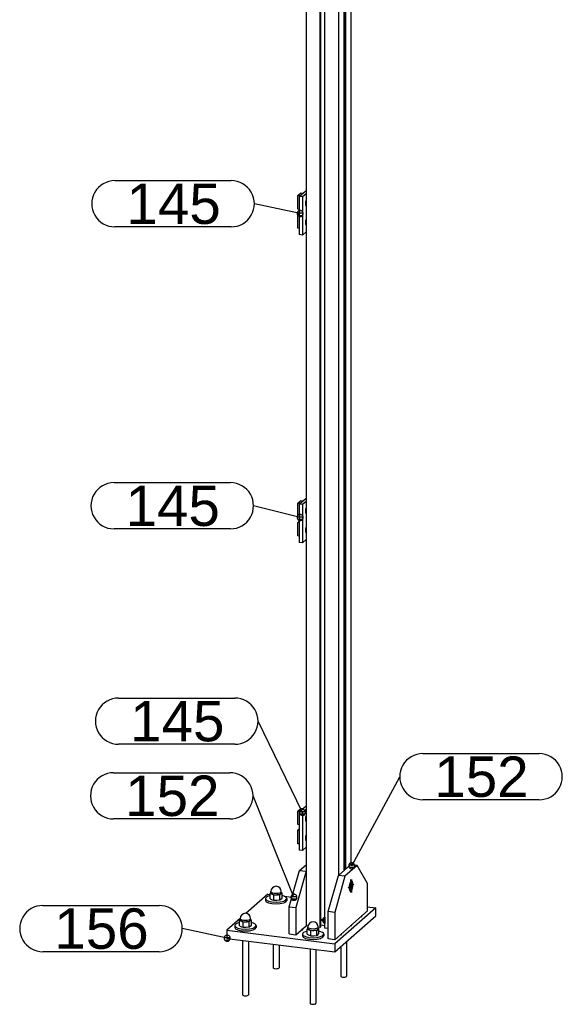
# Model space of a CAD drawing. Header units: millimetres. Extents: x -306 to 114, y -179 to 118.
# Tile 25 of 26: x 9 to 56, y -54 to 31. Entities that reach past the tile are written whole.
import ezdxf
from ezdxf.enums import TextEntityAlignment as Align

# ---------------------------------------------------------------- set-up
doc = ezdxf.new("R2010")
doc.units = ezdxf.units.MM
doc.linetypes.add('STRICHPUNKT2', pattern=[18.5, 10, -4, 0.5, -4])
doc.layers.get('0').update_dxf_attribs({"linetype": 'CONTINUOUS'})
doc.layers.add('DIM49', color=4, linetype='CONTINUOUS')
doc.layers.add('TXT_ALL', color=7, linetype='CONTINUOUS')
doc.layers.add('LE_ALL', color=7, linetype='CONTINUOUS', lineweight=50)
doc.styles.add('ARIAL', font='arial.ttf')

# ---------------------------------------------------------------- blocks, each defined once
blk = doc.blocks.new('SHAPE_01147', base_point=(34.139, 42.276))
at = {"layer": 'DIM49', "color": 3}
for p, q in [((18.186, 43.402), (28.249, 43.402)), ((34.139, 42.276), (30.249, 41.402)), ((33.881, 42.313), (34.398, 42.313)), ((33.935, 42.113), (34.343, 42.113)), ((34.249, 42.513), (34.027, 42.513)), ((28.249, 39.402), (18.186, 39.402))]:
    blk.add_line(p, q, dxfattribs=at)
blk.add_lwpolyline([(34.372, 42.398), (34.333, 42.454), (34.28, 42.498), (34.218, 42.527), (34.15, 42.539), (34.081, 42.533), (34.017, 42.509), (33.961, 42.469), (33.917, 42.417), (33.888, 42.354), (33.876, 42.286), (33.882, 42.218), (33.906, 42.154), (33.945, 42.097), (33.998, 42.053), (34.061, 42.024), (34.128, 42.013), (34.197, 42.019), (34.261, 42.043), (34.317, 42.082), (34.362, 42.135), (34.39, 42.197), (34.402, 42.265), (34.396, 42.333)], close=True, dxfattribs=at)
for centre, start_param, end_param in [((18.186, 41.402), 1.570796, 4.712389), ((28.249, 41.402), 4.712389, 7.853982)]:
    blk.add_ellipse(centre, major_axis=(2, 0), ratio=1, start_param=start_param, end_param=end_param, dxfattribs=at)
at = {"layer": 'TXT_ALL', "style": 'ARIAL'}
blk.add_text('100', height=3.5, dxfattribs=at).set_placement((19.186, 41.402), align=Align.MIDDLE_LEFT)
blk = doc.blocks.new('Profiel 60x60_00033', base_point=(35.548, -46.615))
for p, q in [((34.083, 92.924), (34.083, -47.231)), ((35.287, 92.791), (35.287, -47.383)), ((35.323, 92.787), (35.323, -47.352)), ((35.685, 92.741), (35.685, -47.433)), ((37.95, 89.492), (37.95, -41.935)), ((36.889, 89.123), (36.889, -42.871)), ((37.345, 89.065), (37.345, -42.469)), ((37.401, 89.058), (37.401, -42.419)), ((37.495, 89.091), (37.495, -42.337)), ((34.25, -47.252), (34.083, -47.231)), ((35.287, -47.383), (35.141, -47.364)), ((35.323, -47.352), (35.287, -47.383)), ((35.685, -47.237), (35.323, -47.191)), ((36.005, -47.473), (35.685, -47.433))]:
    blk.add_line(p, q)
for centre, start_param, end_param in [((35.681, -46.765), 3.141593, 5.520887), ((35.716, -46.734), 3.275624, 5.331132), ((35.681, -46.765), 2.333095, 3.141593)]:
    blk.add_ellipse(centre, major_axis=(0.132, -0.15), ratio=0.881917, start_param=start_param, end_param=end_param)
blk.add_blockref('SHAPE_01147', (34.139, 42.276))
blk = doc.blocks.new('_00035', base_point=(35.685, -46.761))
at = {"layer": 'LE_ALL', "color": 1, "linetype": 'STRICHPUNKT2'}
for p, q in [((35.681, -46.765), (35.4, -46.73)), ((35.685, -46.761), (35.645, -46.796)), ((35.681, -46.765), (35.681, -46.482)), ((35.681, -46.765), (35.681, -47.048))]:
    blk.add_line(p, q, dxfattribs=at)
blk = doc.blocks.new('_00034')
blk.add_blockref('_00035', (35.685, -46.761))
blk = doc.blocks.new('Profiel 60x60_00032')
for name, p in [('Profiel 60x60_00033', (35.548, -46.615)), ('_00034', (0, 0))]:
    blk.add_blockref(name, p)
blk = doc.blocks.new('SHAPE_01151', base_point=(27.263, -48.311))
at = {"layer": 'DIM49', "color": 3}
for p, q in [((11.317, -45.478), (21.38, -45.478)), ((27.263, -48.311), (23.38, -47.478)), ((27.522, -48.274), (27.004, -48.274)), ((27.059, -48.474), (27.468, -48.474)), ((27.376, -48.074), (27.154, -48.074)), ((21.38, -49.478), (11.317, -49.478))]:
    blk.add_line(p, q, dxfattribs=at)
blk.add_lwpolyline([(27.526, -48.298), (27.514, -48.23), (27.484, -48.168), (27.44, -48.116), (27.383, -48.077), (27.318, -48.054), (27.25, -48.048), (27.182, -48.06), (27.12, -48.09), (27.068, -48.134), (27.029, -48.191), (27.006, -48.256), (27, -48.324), (27.013, -48.392), (27.042, -48.454), (27.087, -48.506), (27.143, -48.545), (27.208, -48.568), (27.276, -48.574), (27.344, -48.562), (27.406, -48.532), (27.458, -48.488), (27.497, -48.431), (27.521, -48.366)], close=True, dxfattribs=at)
for centre, start_param, end_param in [((11.317, -47.478), 1.570796, 4.712389), ((21.38, -47.478), 4.712389, 7.853982)]:
    blk.add_ellipse(centre, major_axis=(2, 0), ratio=1, start_param=start_param, end_param=end_param, dxfattribs=at)
at = {"layer": 'TXT_ALL', "style": 'ARIAL'}
blk.add_text('156', height=3.5, dxfattribs=at).set_placement((12.317, -47.478), align=Align.MIDDLE_LEFT)
blk = doc.blocks.new('Brede Strip 15x200_00038', base_point=(34.249, -47.256))
for p, q in [((30.769, -44.497), (28.887, -46.156)), ((30.769, -44.497), (30.983, -44.524)), ((32.196, -44.677), (32.869, -44.762)), ((40.123, -45.676), (36.587, -48.794)), ((39.395, -45.584), (40.123, -45.676)), ((40.123, -46.383), (40.123, -45.676)), ((28.395, -46.591), (27.233, -47.615)), ((36.587, -49.501), (40.123, -46.383)), ((27.233, -47.615), (36.587, -48.794)), ((36.587, -48.794), (36.587, -49.501))]:
    blk.add_line(p, q)
blk.add_lwpolyline([(27.233, -47.615), (27.233, -48.322), (36.587, -49.501)])
blk.add_ellipse((34.486, -47.17), major_axis=(0.35, 0), ratio=0.333333, start_param=3.883876, end_param=3.968035)
blk.add_blockref('SHAPE_01151', (27.263, -48.311))
blk = doc.blocks.new('_00040', base_point=(33.73, -47.543))
at = {"layer": 'LE_ALL', "color": 1, "linetype": 'STRICHPUNKT2'}
for p, q in [((38.865, -46.408), (38.935, -46.417)), ((33.73, -47.543), (33.8, -47.552)), ((37.981, -47.188), (38.051, -47.196)), ((37.097, -47.967), (37.167, -47.976))]:
    blk.add_line(p, q, dxfattribs=at)
blk = doc.blocks.new('_00039')
blk.add_blockref('_00040', (33.73, -47.543))
blk = doc.blocks.new('Brede Strip 15x200_00037')
for name, p in [('Brede Strip 15x200_00038', (34.249, -47.256)), ('_00039', (0, 0))]:
    blk.add_blockref(name, p)
blk = doc.blocks.new('Carrosseriering M12 (ISO 7093 _ DIN 9021)_00045', base_point=(30.571, -45.034))
for p, q in [((30.571, -44.879), (30.571, -45.034)), ((32.421, -44.879), (32.421, -45.034))]:
    blk.add_line(p, q)
for centre, start_param, end_param in [((31.496, -44.879), 2.158402, 3.141593), ((31.496, -44.879), 3.141593, 6.283185), ((31.496, -45.034), 3.141593, 6.283185), ((31.496, -44.879), 0, 0.98319)]:
    blk.add_ellipse(centre, major_axis=(0.925, 0), ratio=0.333333, start_param=start_param, end_param=end_param)
blk = doc.blocks.new('Carrosseriering M12 (ISO 7093 _ DIN 9021)_00044')
blk.add_blockref('Carrosseriering M12 (ISO 7093 _ DIN 9021)_00045', (30.571, -45.034))
blk = doc.blocks.new('Hoge dopmoer (DIN 1587)-M12_00047', base_point=(31.569, -44.555))
for p, q in [((31.946, -44.407), (31.946, -44.266)), ((30.983, -44.453), (31.046, -44.382)), ((31.148, -44.502), (30.983, -44.453)), ((30.983, -44.889), (30.983, -44.453)), ((31.312, -44.587), (31.148, -44.502)), ((31.569, -44.555), (31.312, -44.587)), ((31.312, -45.023), (31.312, -44.587)), ((31.917, -44.46), (31.825, -44.559)), ((31.825, -44.995), (31.917, -44.932)), ((32.009, -44.397), (31.917, -44.46)), ((31.917, -44.932), (32.009, -44.833)), ((31.946, -44.361), (32.009, -44.397)), ((32.009, -44.833), (32.009, -44.397))]:
    blk.add_line(p, q)
for points in [[(31.046, -44.407), (31.046, -44.266)], [(30.983, -44.889), (31.148, -44.974), (31.312, -45.023)], [(31.312, -45.023), (31.569, -45.027), (31.825, -44.995), (31.825, -44.559), (31.569, -44.555)]]:
    blk.add_lwpolyline(points)
for start, end in [(90, -180), (0, 90)]:
    blk.add_arc((31.496, -44.266), 0.45, start, end)
for centre, start_param, end_param in [((31.496, -44.266), 3.141593, 6.283185), ((31.496, -44.407), 3.141593, 3.827423), ((31.496, -44.407), 3.827423, 4.874621), ((31.496, -44.407), 4.874621, 5.921818), ((31.496, -44.407), 5.921818, 6.283185)]:
    blk.add_ellipse(centre, major_axis=(0.45, 0), ratio=0.333333, start_param=start_param, end_param=end_param)
blk = doc.blocks.new('Hoge dopmoer (DIN 1587)-M12_00046')
blk.add_blockref('Hoge dopmoer (DIN 1587)-M12_00047', (31.569, -44.555))
blk = doc.blocks.new('Draadstang-M12x140_00049', base_point=(31.241, -48.827))
blk.add_line((31.751, -48.892), (31.751, -50.865))
blk.add_lwpolyline([(31.241, -48.827), (31.241, -50.865)])
blk.add_ellipse((31.496, -50.865), major_axis=(0.255, 0), ratio=0.333333, start_param=3.141593, end_param=6.283185)
blk = doc.blocks.new('Draadstang-M12x140_00048')
blk.add_blockref('Draadstang-M12x140_00049', (31.241, -48.827))
blk = doc.blocks.new('Montage_00042')
for name in ['Hoge dopmoer (DIN 1587)-M12_00046', 'Carrosseriering M12 (ISO 7093 _ DIN 9021)_00044', 'Draadstang-M12x140_00048']:
    blk.add_blockref(name, (0, 0))
blk = doc.blocks.new('Carrosseriering M12 (ISO 7093 _ DIN 9021)_00053', base_point=(33.766, -48.109))
for p, q in [((33.766, -47.954), (33.766, -48.109)), ((35.616, -47.954), (35.616, -48.109))]:
    blk.add_line(p, q)
for centre, start_param, end_param in [((34.691, -47.954), 2.158402, 3.141593), ((34.691, -47.954), 0, 0.98319), ((34.691, -47.954), 3.141593, 6.283185), ((34.691, -48.109), 3.141593, 6.283185)]:
    blk.add_ellipse(centre, major_axis=(0.925, 0), ratio=0.333333, start_param=start_param, end_param=end_param)
blk = doc.blocks.new('Carrosseriering M12 (ISO 7093 _ DIN 9021)_00052')
blk.add_blockref('Carrosseriering M12 (ISO 7093 _ DIN 9021)_00053', (33.766, -48.109))
blk = doc.blocks.new('Hoge dopmoer (DIN 1587)-M12_00055', base_point=(34.763, -47.63))
for p, q in [((34.178, -47.528), (34.241, -47.457)), ((34.342, -47.577), (34.178, -47.528)), ((34.178, -47.964), (34.178, -47.528)), ((34.507, -47.662), (34.342, -47.577)), ((34.763, -47.63), (34.507, -47.662)), ((34.507, -48.098), (34.507, -47.662)), ((35.112, -47.535), (35.02, -47.634)), ((35.204, -47.472), (35.112, -47.535)), ((35.141, -47.482), (35.141, -47.341)), ((35.141, -47.436), (35.204, -47.472)), ((35.204, -47.908), (35.204, -47.472)), ((35.02, -48.07), (35.112, -48.007)), ((35.112, -48.007), (35.204, -47.908))]:
    blk.add_line(p, q)
for points in [[(34.241, -47.482), (34.241, -47.341)], [(34.507, -48.098), (34.763, -48.102), (35.02, -48.07), (35.02, -47.634), (34.763, -47.63)], [(34.178, -47.964), (34.342, -48.049), (34.507, -48.098)]]:
    blk.add_lwpolyline(points)
for start, end in [(90, -180), (0, 90)]:
    blk.add_arc((34.691, -47.341), 0.45, start, end)
for centre, start_param, end_param in [((34.691, -47.341), 3.141593, 6.283185), ((34.691, -47.482), 3.141593, 3.827423), ((34.691, -47.482), 3.827423, 4.874621), ((34.691, -47.482), 4.874621, 5.921818), ((34.691, -47.482), 5.921818, 6.283185)]:
    blk.add_ellipse(centre, major_axis=(0.45, 0), ratio=0.333333, start_param=start_param, end_param=end_param)
blk = doc.blocks.new('Hoge dopmoer (DIN 1587)-M12_00054')
blk.add_blockref('Hoge dopmoer (DIN 1587)-M12_00055', (34.763, -47.63))
blk = doc.blocks.new('Draadstang-M12x140_00057', base_point=(34.436, -49.23))
blk.add_line((34.946, -49.294), (34.946, -53.941))
blk.add_lwpolyline([(34.436, -49.23), (34.436, -53.941)])
blk.add_ellipse((34.691, -53.941), major_axis=(0.255, 0), ratio=0.333333, start_param=3.141593, end_param=6.283185)
blk = doc.blocks.new('Draadstang-M12x140_00056')
blk.add_blockref('Draadstang-M12x140_00057', (34.436, -49.23))
blk = doc.blocks.new('Montage_00050')
for name in ['Carrosseriering M12 (ISO 7093 _ DIN 9021)_00052', 'Hoge dopmoer (DIN 1587)-M12_00054', 'Draadstang-M12x140_00056']:
    blk.add_blockref(name, (0, 0))
blk = doc.blocks.new('Draadstang-M12x140_00061', base_point=(37.087, -49.06))
blk.add_line((37.597, -48.61), (37.597, -51.602))
blk.add_lwpolyline([(37.087, -49.06), (37.087, -51.602)])
blk.add_ellipse((37.342, -51.602), major_axis=(0.255, 0), ratio=0.333333, start_param=3.141593, end_param=6.283185)
blk = doc.blocks.new('Draadstang-M12x140_00060')
blk.add_blockref('Draadstang-M12x140_00061', (37.087, -49.06))
blk = doc.blocks.new('Montage_00058')
blk.add_blockref('Draadstang-M12x140_00060', (0, 0))
blk = doc.blocks.new('Carrosseriering M12 (ISO 7093 _ DIN 9021)_00065', base_point=(27.919, -47.373))
for p, q in [((27.919, -47.217), (27.919, -47.373)), ((29.769, -47.217), (29.769, -47.373))]:
    blk.add_line(p, q)
for centre, start_param, end_param in [((28.844, -47.217), 2.158402, 3.141593), ((28.844, -47.217), 3.141593, 6.283185), ((28.844, -47.373), 3.141593, 6.283185), ((28.844, -47.217), 0, 0.98319)]:
    blk.add_ellipse(centre, major_axis=(0.925, 0), ratio=0.333333, start_param=start_param, end_param=end_param)
blk = doc.blocks.new('Carrosseriering M12 (ISO 7093 _ DIN 9021)_00064')
blk.add_blockref('Carrosseriering M12 (ISO 7093 _ DIN 9021)_00065', (27.919, -47.373))
blk = doc.blocks.new('Hoge dopmoer (DIN 1587)-M12_00067', base_point=(28.917, -46.894))
for p, q in [((28.332, -46.791), (28.394, -46.72)), ((28.496, -46.841), (28.332, -46.791)), ((28.332, -47.228), (28.332, -46.791)), ((28.661, -46.925), (28.496, -46.841)), ((29.265, -46.799), (29.173, -46.897)), ((29.357, -46.735), (29.265, -46.799)), ((29.294, -46.746), (29.294, -46.604)), ((29.294, -46.699), (29.357, -46.735)), ((29.357, -47.172), (29.357, -46.735)), ((28.917, -46.894), (28.661, -46.925)), ((28.661, -47.362), (28.661, -46.925)), ((29.173, -47.334), (29.265, -47.27)), ((29.265, -47.27), (29.357, -47.172))]:
    blk.add_line(p, q)
for points in [[(28.394, -46.746), (28.394, -46.604)], [(28.332, -47.228), (28.496, -47.312), (28.661, -47.362)], [(28.661, -47.362), (28.917, -47.365), (29.173, -47.334), (29.173, -46.897), (28.917, -46.894)]]:
    blk.add_lwpolyline(points)
for start, end in [(90, -180), (0, 90)]:
    blk.add_arc((28.844, -46.604), 0.45, start, end)
for centre, start_param, end_param in [((28.844, -46.604), 3.141593, 6.283185), ((28.844, -46.746), 3.141593, 3.827423), ((28.844, -46.746), 3.827423, 4.874621), ((28.844, -46.746), 4.874621, 5.921818), ((28.844, -46.746), 5.921818, 6.283185)]:
    blk.add_ellipse(centre, major_axis=(0.45, 0), ratio=0.333333, start_param=start_param, end_param=end_param)
blk = doc.blocks.new('Hoge dopmoer (DIN 1587)-M12_00066')
blk.add_blockref('Hoge dopmoer (DIN 1587)-M12_00067', (28.917, -46.894))
blk = doc.blocks.new('Draadstang-M12x140_00069', base_point=(28.589, -48.493))
blk.add_line((29.099, -48.557), (29.099, -53.204))
blk.add_lwpolyline([(28.589, -48.493), (28.589, -53.204)])
blk.add_ellipse((28.844, -53.204), major_axis=(0.255, 0), ratio=0.333333, start_param=3.141593, end_param=6.283185)
blk = doc.blocks.new('Draadstang-M12x140_00068')
blk.add_blockref('Draadstang-M12x140_00069', (28.589, -48.493))
blk = doc.blocks.new('Montage_00062')
for name in ['Hoge dopmoer (DIN 1587)-M12_00066', 'Carrosseriering M12 (ISO 7093 _ DIN 9021)_00064', 'Draadstang-M12x140_00068']:
    blk.add_blockref(name, (0, 0))
blk = doc.blocks.new('Montage voetplaat_00041')
for name in ['Montage_00042', 'Montage_00062', 'Montage_00050', 'Montage_00058']:
    blk.add_blockref(name, (0, 0))
blk = doc.blocks.new('Voetplaat + montage_00036')
for name in ['Montage voetplaat_00041', 'Brede Strip 15x200_00037']:
    blk.add_blockref(name, (0, 0))
blk = doc.blocks.new('SHAPE_01139', base_point=(38.038, -42.037))
at = {"layer": 'DIM49', "color": 3}
for p, q in [((44.185, -32.329), (54.249, -32.329)), ((38.038, -42.037), (42.185, -34.329)), ((54.249, -36.329), (44.185, -36.329)), ((38.297, -42), (37.78, -42)), ((38.242, -42.2), (37.835, -42.2)), ((38.15, -41.8), (37.928, -41.8))]:
    blk.add_line(p, q, dxfattribs=at)
blk.add_lwpolyline([(37.978, -42.293), (38.046, -42.3), (38.114, -42.289), (38.177, -42.261), (38.23, -42.217), (38.27, -42.162), (38.295, -42.097), (38.302, -42.029), (38.29, -41.961), (38.262, -41.898), (38.219, -41.845), (38.163, -41.805), (38.099, -41.781), (38.03, -41.774), (37.963, -41.785), (37.9, -41.813), (37.847, -41.856), (37.806, -41.912), (37.782, -41.976), (37.775, -42.045), (37.786, -42.113), (37.814, -42.175), (37.858, -42.228), (37.914, -42.269)], close=True, dxfattribs=at)
for centre, start_param, end_param in [((44.185, -34.329), 1.570796, 4.712389), ((54.249, -34.329), 4.712389, 7.853982)]:
    blk.add_ellipse(centre, major_axis=(2, 0), ratio=1, start_param=start_param, end_param=end_param, dxfattribs=at)
at = {"layer": 'TXT_ALL', "style": 'ARIAL'}
blk.add_text('152', height=3.5, dxfattribs=at).set_placement((45.185, -34.329), align=Align.MIDDLE_LEFT)
blk = doc.blocks.new('Plaatwerk D_ 12_00120', base_point=(37.981, -43.363))
blk.add_line((38.511, -42.006), (37.95, -41.935))
blk.add_lwpolyline([(39.395, -45.94), (39.395, -43.583), (38.511, -42.006), (37.451, -42.941), (36.567, -46.078), (36.567, -48.435)], close=True)
for points in [[(37.451, -42.941), (36.889, -42.871), (37.95, -41.935)], [(36.567, -46.078), (36.005, -46.007), (36.889, -42.871)], [(36.567, -48.435), (36.005, -48.364), (36.005, -46.007)]]:
    blk.add_lwpolyline(points)
for start_param, end_param in [(3.50296, 5.921818), (5.921818, 9.786145)]:
    blk.add_ellipse((37.981, -43.793), major_axis=(-0.057, -0.453), ratio=0.333333, start_param=start_param, end_param=end_param)
blk.add_blockref('SHAPE_01139', (38.038, -42.037))
blk = doc.blocks.new('_00122', base_point=(38.121, -43.811))
at = {"layer": 'LE_ALL', "color": 1, "linetype": 'STRICHPUNKT2'}
for p, q in [((37.981, -43.793), (37.981, -43.222)), ((37.981, -43.793), (37.767, -43.982)), ((38.121, -43.811), (37.937, -43.788)), ((37.981, -43.793), (38.195, -43.604)), ((37.981, -43.793), (37.981, -44.365))]:
    blk.add_line(p, q, dxfattribs=at)
blk = doc.blocks.new('_00121')
blk.add_blockref('_00122', (38.121, -43.811))
blk = doc.blocks.new('Plaatwerk D_ 12_00119')
for name, p in [('Plaatwerk D_ 12_00120', (37.981, -43.363)), ('_00121', (0, 0))]:
    blk.add_blockref(name, p)
blk = doc.blocks.new('SHAPE_01137', base_point=(33.042, -44.768))
at = {"layer": 'DIM49', "color": 3}
for p, q in [((17.439, -33.981), (27.502, -33.981)), ((33.042, -44.768), (29.502, -35.981)), ((27.502, -37.981), (17.439, -37.981)), ((33.302, -44.729), (32.782, -44.729)), ((33.25, -44.929), (32.835, -44.929)), ((33.151, -44.529), (32.934, -44.529))]:
    blk.add_line(p, q, dxfattribs=at)
blk.add_lwpolyline([(33.2, -44.978), (33.249, -44.93), (33.284, -44.871), (33.303, -44.805), (33.303, -44.736), (33.286, -44.67), (33.252, -44.61), (33.204, -44.561), (33.145, -44.526), (33.079, -44.507), (33.01, -44.507), (32.944, -44.524), (32.884, -44.558), (32.835, -44.606), (32.8, -44.665), (32.781, -44.731), (32.781, -44.8), (32.798, -44.866), (32.831, -44.926), (32.88, -44.975), (32.939, -45.01), (33.005, -45.029), (33.074, -45.029), (33.14, -45.012)], close=True, dxfattribs=at)
for centre, start_param, end_param in [((17.439, -35.981), 1.570796, 4.712389), ((27.502, -35.981), 4.712389, 7.853982)]:
    blk.add_ellipse(centre, major_axis=(2, 0), ratio=1, start_param=start_param, end_param=end_param, dxfattribs=at)
at = {"layer": 'TXT_ALL', "style": 'ARIAL'}
blk.add_text('152', height=3.5, dxfattribs=at).set_placement((18.439, -35.981), align=Align.MIDDLE_LEFT)
blk = doc.blocks.new('Plaatwerk D_ 12_00124', base_point=(32.638, -47.94))
for p, q in [((34.083, -42.517), (33.199, -45.653)), ((33.522, -42.446), (34.083, -42.517)), ((32.638, -45.583), (33.199, -45.653)), ((33.199, -45.653), (33.199, -48.011)), ((33.199, -48.011), (34.083, -47.231)), ((32.638, -47.94), (33.199, -48.011))]:
    blk.add_line(p, q)
blk.add_lwpolyline([(32.638, -47.94), (32.638, -45.583), (33.522, -42.446), (34.083, -41.951)])
blk.add_blockref('SHAPE_01137', (33.042, -44.768))
blk = doc.blocks.new('Plaatwerk D_ 12_00123')
blk.add_blockref('Plaatwerk D_ 12_00124', (32.638, -47.94))
blk = doc.blocks.new('Verzonken kopbout (DIN 7991_ISO 10642)-M8x20_00141', base_point=(37.937, -43.764))
for p, q in [((37.886, -44.185), (37.931, -44.19)), ((37.937, -43.811), (38.025, -43.823)), ((37.972, -43.68), (38.025, -43.686))]:
    blk.add_line(p, q)
blk.add_lwpolyline([(37.986, -43.391), (38.031, -43.397)])
blk.add_lwpolyline([(37.937, -43.764), (37.937, -43.9), (37.981, -43.93), (38.025, -43.823), (38.025, -43.686), (37.981, -43.657)], close=True)
for centre, start_param, end_param in [((37.981, -43.793), 3.141593, 6.283185), ((37.981, -43.793), 0, 3.141593), ((37.936, -43.788), 3.141593, 3.418879), ((37.936, -43.788), 6.005899, 6.283185)]:
    blk.add_ellipse(centre, major_axis=(-0.05, -0.397), ratio=0.333333, start_param=start_param, end_param=end_param)
blk = doc.blocks.new('Verzonken kopbout (DIN 7991_ISO 10642)-M8x20_00140')
blk.add_blockref('Verzonken kopbout (DIN 7991_ISO 10642)-M8x20_00141', (37.937, -43.764))
blk = doc.blocks.new('Montage baluster_00139')
blk.add_blockref('Verzonken kopbout (DIN 7991_ISO 10642)-M8x20_00140', (0, 0))
blk = doc.blocks.new('Schoren + montage_00118')
for name in ['Plaatwerk D_ 12_00119', 'Plaatwerk D_ 12_00123', 'Montage baluster_00139']:
    blk.add_blockref(name, (0, 0))
blk = doc.blocks.new('SHAPE_01141', base_point=(33.571, 14.413))
at = {"layer": 'DIM49', "color": 3}
for p, q in [((17.551, 17.261), (27.614, 17.261)), ((33.571, 14.413), (29.614, 15.261)), ((33.684, 14.65), (33.462, 14.65)), ((33.83, 14.45), (33.312, 14.45)), ((33.367, 14.25), (33.776, 14.25)), ((27.614, 13.261), (17.551, 13.261))]:
    blk.add_line(p, q, dxfattribs=at)
blk.add_lwpolyline([(33.834, 14.427), (33.822, 14.494), (33.792, 14.556), (33.748, 14.609), (33.691, 14.648), (33.626, 14.671), (33.558, 14.676), (33.49, 14.664), (33.428, 14.634), (33.376, 14.59), (33.337, 14.533), (33.314, 14.468), (33.308, 14.4), (33.321, 14.332), (33.35, 14.27), (33.395, 14.218), (33.451, 14.179), (33.516, 14.156), (33.585, 14.15), (33.652, 14.163), (33.714, 14.192), (33.767, 14.237), (33.806, 14.293), (33.829, 14.358)], close=True, dxfattribs=at)
for centre, start_param, end_param in [((17.551, 15.261), 1.570796, 4.712389), ((27.614, 15.261), 4.712389, 7.853982)]:
    blk.add_ellipse(centre, major_axis=(2, 0), ratio=1, start_param=start_param, end_param=end_param, dxfattribs=at)
at = {"layer": 'TXT_ALL', "style": 'ARIAL'}
blk.add_text('145', height=3.5, dxfattribs=at).set_placement((18.551, 15.261), align=Align.MIDDLE_LEFT)
blk = doc.blocks.new('Hoeklijn 60x60x6_00176', base_point=(34.083, 12.827))
for p, q in [((33.488, 15.885), (34.083, 16.41)), ((33.768, 15.849), (33.768, 12.55)), ((34.083, 12.827), (33.768, 12.55)), ((33.768, 12.55), (33.488, 12.585))]:
    blk.add_line(p, q)
blk.add_lwpolyline([(34.083, 16.127), (33.768, 15.849), (33.488, 15.885), (33.488, 12.585)])
blk.add_blockref('SHAPE_01141', (33.571, 14.413))
blk = doc.blocks.new('Hoeklijn 60x60x6_00175')
blk.add_blockref('Hoeklijn 60x60x6_00176', (34.083, 12.827))
blk = doc.blocks.new('1011-2 Moerblok M8 SMALL_00179', base_point=(33.554, 15.944))
for p, q in [((33.367, 15.967), (33.597, 16.17)), ((33.554, 15.944), (33.367, 15.967)), ((33.367, 14.789), (33.367, 15.967)), ((33.784, 16.146), (33.597, 16.17)), ((33.488, 14.774), (33.367, 14.789))]:
    blk.add_line(p, q)
blk = doc.blocks.new('1011-2 Moerblok M8 SMALL_00178')
blk.add_blockref('1011-2 Moerblok M8 SMALL_00179', (33.554, 15.944))
blk = doc.blocks.new('Sluitring (DIN 125)-M8_00181', base_point=(34.083, 15.567))
blk.add_ellipse((34.184, 15.391), major_axis=(-0.05, -0.397), ratio=0.333333, start_param=4.294008, end_param=5.853504)
blk = doc.blocks.new('Sluitring (DIN 125)-M8_00180')
blk.add_blockref('Sluitring (DIN 125)-M8_00181', (34.083, 15.567))
blk = doc.blocks.new('Montage scherm_00177')
for name in ['1011-2 Moerblok M8 SMALL_00178', 'Sluitring (DIN 125)-M8_00180']:
    blk.add_blockref(name, (0, 0))
blk = doc.blocks.new('1011-2 Moerblok M8 SMALL_00184', base_point=(33.488, 14.302))
for p, q in [((33.367, 14.317), (33.488, 14.423)), ((33.488, 14.302), (33.367, 14.317)), ((33.367, 13.139), (33.367, 14.317)), ((33.488, 13.124), (33.367, 13.139))]:
    blk.add_line(p, q)
blk = doc.blocks.new('1011-2 Moerblok M8 SMALL_00183')
blk.add_blockref('1011-2 Moerblok M8 SMALL_00184', (33.488, 14.302))
blk = doc.blocks.new('Sluitring (DIN 125)-M8_00186', base_point=(34.083, 13.917))
blk.add_ellipse((34.184, 13.741), major_axis=(-0.05, -0.397), ratio=0.333333, start_param=4.294008, end_param=5.853504)
blk = doc.blocks.new('Sluitring (DIN 125)-M8_00185')
blk.add_blockref('Sluitring (DIN 125)-M8_00186', (34.083, 13.917))
blk = doc.blocks.new('Montage scherm_00182')
for name in ['1011-2 Moerblok M8 SMALL_00183', 'Sluitring (DIN 125)-M8_00185']:
    blk.add_blockref(name, (0, 0))
blk = doc.blocks.new('Bevestigingshoeklijn_00173')
for name in ['Hoeklijn 60x60x6_00175', 'Montage scherm_00177', 'Montage scherm_00182']:
    blk.add_blockref(name, (0, 0))
blk = doc.blocks.new('SHAPE_01145', base_point=(33.572, -11.891))
at = {"layer": 'DIM49', "color": 3}
for p, q in [((17.476, -8.88), (27.539, -8.88)), ((33.572, -11.891), (29.539, -10.88)), ((33.83, -11.854), (33.313, -11.854)), ((33.683, -11.654), (33.461, -11.654)), ((33.368, -12.054), (33.776, -12.054)), ((27.539, -12.88), (17.476, -12.88))]:
    blk.add_line(p, q, dxfattribs=at)
blk.add_lwpolyline([(33.835, -11.886), (33.825, -11.818), (33.798, -11.755), (33.755, -11.702), (33.7, -11.661), (33.636, -11.635), (33.567, -11.627), (33.499, -11.638), (33.436, -11.665), (33.383, -11.708), (33.342, -11.763), (33.316, -11.827), (33.308, -11.895), (33.319, -11.963), (33.346, -12.026), (33.389, -12.08), (33.444, -12.121), (33.508, -12.146), (33.576, -12.154), (33.644, -12.144), (33.707, -12.117), (33.761, -12.074), (33.802, -12.019), (33.827, -11.955)], close=True, dxfattribs=at)
for centre, start_param, end_param in [((17.476, -10.88), 1.570796, 4.712389), ((27.539, -10.88), 4.712389, 7.853982)]:
    blk.add_ellipse(centre, major_axis=(2, 0), ratio=1, start_param=start_param, end_param=end_param, dxfattribs=at)
at = {"layer": 'TXT_ALL', "style": 'ARIAL'}
blk.add_text('145', height=3.5, dxfattribs=at).set_placement((18.476, -10.88), align=Align.MIDDLE_LEFT)
blk = doc.blocks.new('Hoeklijn 60x60x6_00190', base_point=(34.083, -13.807))
for p, q in [((33.488, -10.75), (34.083, -10.224)), ((33.768, -10.785), (33.768, -14.085)), ((33.768, -14.085), (33.488, -14.049)), ((34.083, -13.807), (33.768, -14.085))]:
    blk.add_line(p, q)
blk.add_lwpolyline([(34.083, -10.507), (33.768, -10.785), (33.488, -10.75), (33.488, -14.049)])
blk.add_blockref('SHAPE_01145', (33.572, -11.891))
blk = doc.blocks.new('Hoeklijn 60x60x6_00189')
blk.add_blockref('Hoeklijn 60x60x6_00190', (34.083, -13.807))
blk = doc.blocks.new('1011-2 Moerblok M8 SMALL_00193', base_point=(33.554, -10.691))
for p, q in [((33.367, -10.667), (33.597, -10.464)), ((33.554, -10.691), (33.367, -10.667)), ((33.367, -11.846), (33.367, -10.667)), ((33.784, -10.488), (33.597, -10.464)), ((33.488, -11.861), (33.367, -11.846))]:
    blk.add_line(p, q)
blk = doc.blocks.new('1011-2 Moerblok M8 SMALL_00192')
blk.add_blockref('1011-2 Moerblok M8 SMALL_00193', (33.554, -10.691))
blk = doc.blocks.new('Sluitring (DIN 125)-M8_00195', base_point=(34.083, -11.067))
blk.add_ellipse((34.184, -11.243), major_axis=(-0.05, -0.397), ratio=0.333333, start_param=4.294008, end_param=5.853504)
blk = doc.blocks.new('Sluitring (DIN 125)-M8_00194')
blk.add_blockref('Sluitring (DIN 125)-M8_00195', (34.083, -11.067))
blk = doc.blocks.new('Montage scherm_00191')
for name in ['1011-2 Moerblok M8 SMALL_00192', 'Sluitring (DIN 125)-M8_00194']:
    blk.add_blockref(name, (0, 0))
blk = doc.blocks.new('1011-2 Moerblok M8 SMALL_00198', base_point=(33.488, -12.332))
for p, q in [((33.367, -12.317), (33.488, -12.211)), ((33.488, -12.332), (33.367, -12.317)), ((33.367, -13.496), (33.367, -12.317)), ((33.488, -13.511), (33.367, -13.496))]:
    blk.add_line(p, q)
blk = doc.blocks.new('1011-2 Moerblok M8 SMALL_00197')
blk.add_blockref('1011-2 Moerblok M8 SMALL_00198', (33.488, -12.332))
blk = doc.blocks.new('Sluitring (DIN 125)-M8_00200', base_point=(34.083, -12.717))
blk.add_ellipse((34.184, -12.893), major_axis=(-0.05, -0.397), ratio=0.333333, start_param=4.294008, end_param=5.853504)
blk = doc.blocks.new('Sluitring (DIN 125)-M8_00199')
blk.add_blockref('Sluitring (DIN 125)-M8_00200', (34.083, -12.717))
blk = doc.blocks.new('Montage scherm_00196')
for name in ['1011-2 Moerblok M8 SMALL_00197', 'Sluitring (DIN 125)-M8_00199']:
    blk.add_blockref(name, (0, 0))
blk = doc.blocks.new('Bevestigingshoeklijn_00187')
for name in ['Hoeklijn 60x60x6_00189', 'Montage scherm_00191', 'Montage scherm_00196']:
    blk.add_blockref(name, (0, 0))
blk = doc.blocks.new('SHAPE_01135', base_point=(33.768, -37.419))
at = {"layer": 'DIM49', "color": 3}
for p, q in [((17.871, -27.52), (27.934, -27.52)), ((33.768, -37.419), (29.934, -29.52)), ((27.934, -31.52), (17.871, -31.52)), ((34.028, -37.382), (33.509, -37.382)), ((33.877, -37.182), (33.655, -37.182)), ((33.973, -37.582), (33.563, -37.582))]:
    blk.add_line(p, q, dxfattribs=at)
blk.add_lwpolyline([(33.941, -37.618), (33.986, -37.567), (34.017, -37.505), (34.031, -37.438), (34.027, -37.369), (34.005, -37.304), (33.967, -37.247), (33.916, -37.201), (33.854, -37.17), (33.787, -37.157), (33.718, -37.161), (33.653, -37.182), (33.596, -37.22), (33.55, -37.272), (33.519, -37.333), (33.506, -37.4), (33.51, -37.469), (33.531, -37.534), (33.569, -37.592), (33.621, -37.637), (33.682, -37.668), (33.749, -37.682), (33.818, -37.678), (33.883, -37.656)], close=True, dxfattribs=at)
for centre, start_param, end_param in [((17.871, -29.52), 1.570796, 4.712389), ((27.934, -29.52), 4.712389, 7.853982)]:
    blk.add_ellipse(centre, major_axis=(2, 0), ratio=1, start_param=start_param, end_param=end_param, dxfattribs=at)
at = {"layer": 'TXT_ALL', "style": 'ARIAL'}
blk.add_text('145', height=3.5, dxfattribs=at).set_placement((18.871, -29.52), align=Align.MIDDLE_LEFT)
blk = doc.blocks.new('Hoeklijn 60x60x6_00204', base_point=(34.083, -40.441))
for p, q in [((33.488, -37.384), (34.083, -36.859)), ((33.768, -37.419), (33.768, -40.719)), ((33.768, -40.719), (33.488, -40.684)), ((34.083, -40.441), (33.768, -40.719))]:
    blk.add_line(p, q)
blk.add_lwpolyline([(34.083, -37.142), (33.768, -37.419), (33.488, -37.384), (33.488, -40.684)])
blk.add_blockref('SHAPE_01135', (33.768, -37.419))
blk = doc.blocks.new('Hoeklijn 60x60x6_00203')
blk.add_blockref('Hoeklijn 60x60x6_00204', (34.083, -40.441))
blk = doc.blocks.new('1011-2 Moerblok M8 SMALL_00207', base_point=(33.554, -37.325))
for p, q in [((33.367, -37.302), (33.597, -37.099)), ((33.554, -37.325), (33.367, -37.302)), ((33.367, -38.48), (33.367, -37.302)), ((33.784, -37.122), (33.597, -37.099)), ((33.488, -38.495), (33.367, -38.48))]:
    blk.add_line(p, q)
blk = doc.blocks.new('1011-2 Moerblok M8 SMALL_00206')
blk.add_blockref('1011-2 Moerblok M8 SMALL_00207', (33.554, -37.325))
blk = doc.blocks.new('Sluitring (DIN 125)-M8_00209', base_point=(34.083, -37.701))
blk.add_ellipse((34.184, -37.878), major_axis=(-0.05, -0.397), ratio=0.333333, start_param=4.294008, end_param=5.853504)
blk = doc.blocks.new('Sluitring (DIN 125)-M8_00208')
blk.add_blockref('Sluitring (DIN 125)-M8_00209', (34.083, -37.701))
blk = doc.blocks.new('Montage scherm_00205')
for name in ['1011-2 Moerblok M8 SMALL_00206', 'Sluitring (DIN 125)-M8_00208']:
    blk.add_blockref(name, (0, 0))
blk = doc.blocks.new('1011-2 Moerblok M8 SMALL_00212', base_point=(33.488, -38.967))
for p, q in [((33.367, -38.951), (33.488, -38.845)), ((33.488, -38.967), (33.367, -38.951)), ((33.367, -40.13), (33.367, -38.951)), ((33.488, -40.145), (33.367, -40.13))]:
    blk.add_line(p, q)
blk = doc.blocks.new('1011-2 Moerblok M8 SMALL_00211')
blk.add_blockref('1011-2 Moerblok M8 SMALL_00212', (33.488, -38.967))
blk = doc.blocks.new('Sluitring (DIN 125)-M8_00214', base_point=(34.083, -39.351))
blk.add_ellipse((34.184, -39.528), major_axis=(-0.05, -0.397), ratio=0.333333, start_param=4.294008, end_param=5.853504)
blk = doc.blocks.new('Sluitring (DIN 125)-M8_00213')
blk.add_blockref('Sluitring (DIN 125)-M8_00214', (34.083, -39.351))
blk = doc.blocks.new('Montage scherm_00210')
for name in ['1011-2 Moerblok M8 SMALL_00211', 'Sluitring (DIN 125)-M8_00213']:
    blk.add_blockref(name, (0, 0))
blk = doc.blocks.new('Bevestigingshoeklijn_00201')
for name in ['Hoeklijn 60x60x6_00203', 'Montage scherm_00205', 'Montage scherm_00210']:
    blk.add_blockref(name, (0, 0))
blk = doc.blocks.new('Losse delen_00172')
for name in ['Bevestigingshoeklijn_00173', 'Bevestigingshoeklijn_00187', 'Bevestigingshoeklijn_00201']:
    blk.add_blockref(name, (0, 0))
blk = doc.blocks.new('Eind koker - ihw op maat maken_00031')
for name in ['Profiel 60x60_00032', 'Losse delen_00172', 'Schoren + montage_00118', 'Voetplaat + montage_00036']:
    blk.add_blockref(name, (0, 0))
blk = doc.blocks.new('_A3D0007_00030')
blk.add_blockref('Eind koker - ihw op maat maken_00031', (0, 0))
blk = doc.blocks.new('_ANS0007_00029')
blk.add_blockref('_A3D0007_00030', (0, 0))

msp = doc.modelspace()

# ---------------------------------------------------------------- block references
msp.add_blockref('_ANS0007_00029', (0, 0))

doc.saveas('drawing.dxf')
